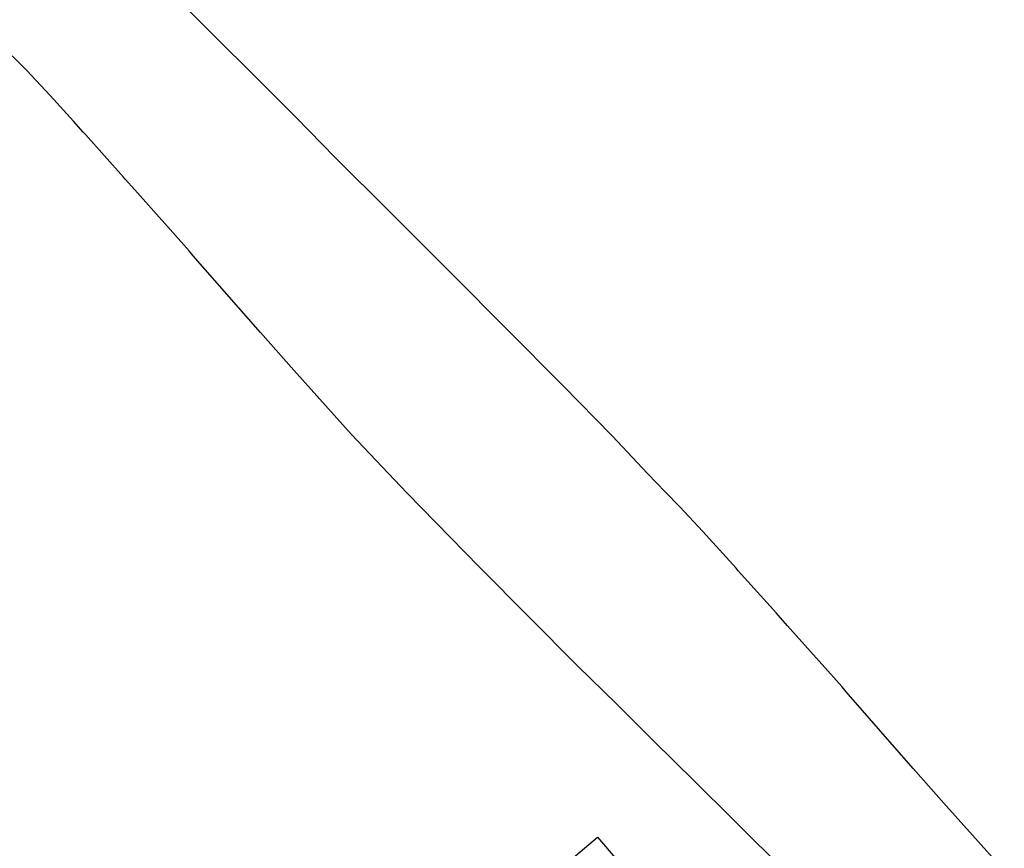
# Model space of a CAD drawing. Header units: metres. Extents: x 119757 to 244046, y 404148 to 811635.
# Tile 21 of 60: x 120832 to 121111, y 405964 to 406199. Entities that reach past the tile are written whole.
import ezdxf

# ---------------------------------------------------------------- set-up
doc = ezdxf.new("R2010")
doc.units = ezdxf.units.M
doc.layers.add('B-GB-BOUW-GD', color=242, linetype='CONTINUOUS')
doc.layers.add('B-VH-FPAD-GD', color=13, linetype='CONTINUOUS')

msp = doc.modelspace()

# ---------------------------------------------------------------- linework, layer by layer
at = {"layer": 'B-GB-BOUW-GD'}
msp.add_lwpolyline([(120874.67, 405827.15), (120859.53, 405845.74), (120860.94, 405846.88), (120858.94, 405849.19), (120866.63, 405855.81), (120868.68, 405853.23), (120871.41, 405855.6), (120868.58, 405858.97), (120877.38, 405866.39), (120903.41, 405888.52), (120932.2, 405912.88), (120995.88, 405966.8), (121027.18, 405930.21), (120899.61, 405822.33), (120889.94, 405833.9), (120887.51, 405831.73), (120884.58, 405835.15)], close=True, dxfattribs=at)
at = {"layer": 'B-VH-FPAD-GD'}
for points in [[(121111.48, 405957.31), (121095.07, 405975.58), (121085.62, 405986.31), (121066.5, 406008.13), (121065.41, 406009.52), (121049.89, 406026.89), (121047.19, 406029.91), (121046.74, 406030.42), (121035.89, 406042.54), (121035.27, 406043.24), (121032.49, 406046.34), (121025.86, 406053.66), (121019.24, 406060.73), (121015.09, 406064.93), (121012.74, 406067.42), (121010.13, 406070.18), (121000.01, 406080.88), (120986.08, 406095.16), (120970.01, 406111.28), (120954.59, 406126.85), (120936.8, 406144.63), (120921.29, 406160.1), (120910.25, 406171.36), (120907.73, 406173.93), (120894.91, 406186.67), (120890.78, 406190.78), (120887.42, 406194.12), (120873.32, 406208.29)], [(121050.53, 405955.83), (121034.01, 405972.21), (121023.77, 405982.47), (121011.71, 405994.29), (121001.27, 406004.66), (120990.27, 406015.42), (120962.32, 406043.51), (120941.71, 406064.63), (120925.97, 406081.25), (120909.57, 406099.51), (120900.11, 406110.25), (120880.99, 406132.07), (120879.9, 406133.46), (120864.38, 406150.83), (120861.68, 406153.85), (120861.23, 406154.35), (120850.38, 406166.48), (120849.76, 406167.18), (120846.98, 406170.28), (120840.35, 406177.6), (120833.73, 406184.67), (120829.58, 406188.87)]]:
    msp.add_lwpolyline(points, dxfattribs=at)

doc.saveas('drawing.dxf')
